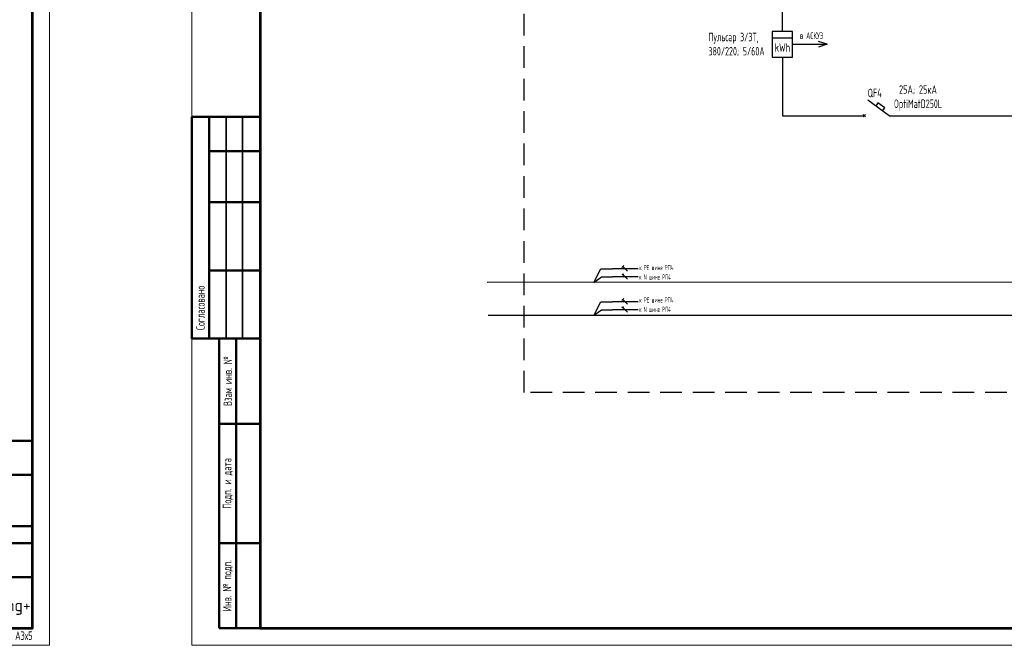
# Model space of a CAD drawing. Header units: millimetres. Extents: x -101899 to 582947, y -77476 to 345289.
# Tile 89 of 100: x 270945 to 299819, y 109348 to 127703. Entities that reach past the tile are written whole.
import ezdxf
from ezdxf.enums import TextEntityAlignment as Align

# ---------------------------------------------------------------- set-up
doc = ezdxf.new("R2010")
doc.units = ezdxf.units.MM
doc.linetypes.add('штриховая2', pattern=[9.525, 6.35, -3.175])
doc.layers.add('A-____-NOTE-TEXT', color=5, linetype='Continuous', lineweight=5, true_color=0x0000ff)
doc.layers.add('pecat', color=7, linetype='Continuous')
doc.layers.add('текст', color=7, linetype='Continuous', lineweight=20)
doc.layers.add('ФОРМАТ', color=7, linetype='Continuous', lineweight=18)
doc.styles.add('$_Electrical_gost', font='cs_gost2304.shx', dxfattribs={"width": 0.8})
doc.styles.add('Electrical_gost', font='cs_gost2304.shx', dxfattribs={"height": 250})
doc.styles.add('ЭН', font='GOST_Common.ttf')

# ---------------------------------------------------------------- blocks, each defined once
blk = doc.blocks.new('А.Майорчиков')
at = {"layer": 'pecat', "color": 0, "linetype": 'ByBlock', "lineweight": -2}
for points in [[(9.15, 0.19), (6.53, 5.2), (2.48, 0.9), (9.34, 2.54), (8.41, 0.28), (10.98, 0.93)], [(4.13, 0.87), (4.88, 0.03), (6.46, 3.37), (6.66, 3.84)], [(7.72, 3.61), (6.35, 0.21), (6.57, 3.01), (6.66, 3.84)], [(7.72, 3.61), (7.56, 0.35), (8.6, 1.07), (9.07, 0.08), (9.15, 0.19)]]:
    blk.add_spline(points, degree=3, dxfattribs=at)
blk = doc.blocks.new('Штамп 3')
at = {"true_color": 0x504d51}
h = blk.add_hatch(color=251, dxfattribs=at)
h.dxf.hatch_style = 1
h.paths.add_polyline_path([(137.54, 10.47, -1.033512), (143.66, 3.22), (144.25, 3.04, 1.014927)])
at = {"true_color": 0x4b2401}
h = blk.add_hatch(color=38, dxfattribs=at)
h.dxf.hatch_style = 1
h.paths.add_polyline_path([(141.51, 8.85), (139.66, 8.38), (139.66, 4.41), (141.51, 4.41)])
at = {"true_color": 0x139b48}
h = blk.add_hatch(color=114, dxfattribs=at)
h.dxf.hatch_style = 1
h.paths.add_polyline_path([(143.68, 9.85), (141.83, 9.38), (141.83, 4.41), (143.68, 4.41)])
at = {"true_color": 0x504d51}
h = blk.add_hatch(color=251, dxfattribs=at)
h.dxf.hatch_style = 1
h.paths.add_polyline_path([(139.35, 8.01), (137.5, 7.53), (137.5, 4.41), (139.35, 4.41)])
at = {"linetype": 'ByBlock', "lineweight": 25}
blk.add_line((135, 0), (135, 0), dxfattribs=at)
at = {"color": 5, "ltscale": 100}
for points in [[(43.28, 27.38, 0.103904), (43.61, 26.69, 0.235071), (44.38, 26.28, 0.161521), (45.57, 26.81, 0.128808), (46.54, 27.99, 0.085182), (46.66, 28.82, 0.175378), (46.38, 29.61, 0.191596), (45.16, 29.94, 0.119018), (43.97, 29.48, 0.027118), (42.7, 28.54, 0.092445), (41.23, 26.84, 0.062634), (40.74, 25.89, 0.335684), (40.97, 25.21, 0.174698), (42.44, 25.15), (44.15, 25.89, 0.034647), (46.69, 27.31), (47.64, 28), (48.92, 29.08), (50.31, 30.49), (47.42, 26.46), (46.54, 25.39), (48.03, 27.11, -0.763325), (48.26, 27.01, -0.065177), (48.21, 26.72), (48.01, 26.02, 0.052351), (49.3, 26.83), (50.32, 27.69, 0.026697), (51.22, 28.47), (52.49, 29.48), (53.41, 30.32), (52.14, 28.45), (50.92, 26.96), (50.06, 25.73), (49.59, 24.51), (50.42, 26.7, -0.553862), (51.03, 26.84, 0.092612), (51.49, 26.49, 0.087518), (52.39, 26.36, 0.069253), (53.77, 26.75), (54.45, 27.11, 0.092964), (55.08, 27.61, 0.484334), (54.76, 28.29, 0.050486), (53.71, 28.47, 0.039715), (52.14, 28.45), (49.26, 28.25), (47.98, 28.16), (43.93, 27.58), (40.97, 26.99), (40.04, 26.73, 0.32462), (39.87, 26.35, 0.275801), (40.35, 26.05), (42.4, 25.92), (46.49, 26.17), (48.37, 26.19), (50.82, 26.22), (52.6, 26.25), (55.53, 26.2)], [(41.88, 27.72, 0.186939), (44.01, 29.4, 0.016559), (42.83, 26.04, -0.458633), (41.69, 25.89, -0.463695), (41.8, 26.56), (43.59, 27.58), (46.05, 29.06)]]:
    blk.add_lwpolyline(points, format="xyb", dxfattribs=at)
at = {"color": 251, "true_color": 0x504d51}
blk.add_lwpolyline([(137.54, 10.47, -1.033512), (143.66, 3.22), (144.25, 3.04, 1.014927), (137.54, 10.47)], format="xyb", dxfattribs=at)
at = {"color": 38, "true_color": 0x4b2401}
blk.add_lwpolyline([(139.66, 4.41), (141.51, 4.41), (141.51, 8.85), (139.66, 8.38)], close=True, dxfattribs=at)
at = {"color": 114, "true_color": 0x139b48}
blk.add_lwpolyline([(141.83, 4.41), (143.68, 4.41), (143.68, 9.85), (141.83, 9.38)], close=True, dxfattribs=at)
at = {"color": 251, "true_color": 0x504d51}
blk.add_lwpolyline([(137.5, 4.41), (139.35, 4.41), (139.35, 8.01), (137.5, 7.53)], close=True, dxfattribs=at)
at = {"layer": 'A-____-NOTE-TEXT'}
for points, knots in [([(48.75, 37.09), (48.7, 37.05), (48.57, 36.95), (48.63, 36.52), (48.59, 36.03), (49.14, 35.51), (49.57, 35.95), (49.51, 36.46), (49.47, 37.89), (49.46, 36.19), (49.63, 35.67), (49.68, 35.38), (49.27, 35.28), (50.23, 36.8), (50.37, 37.75), (50.97, 39.29), (50.92, 41.89), (49.94, 39.75), (50.01, 38.17), (49.88, 35.84), (50.17, 34.09), (50.27, 33.12), (49.99, 32.66), (49.36, 34.06), (49.38, 34.61), (49.34, 35.4), (50.05, 35.34), (50.78, 36.08), (51.39, 37.28), (51.82, 38.53), (52.18, 39.71), (52.33, 40.51), (51.91, 41.77), (51.4, 38.97), (51.25, 37.73), (50.74, 35.55), (50.86, 34.63), (50.91, 34.28)], [0, 0, 0, 0, 0.171393, 0.462094, 1.155737, 1.720369, 2.134476, 2.581555, 3.413728, 4.727463, 4.955197, 5.268252, 5.386123, 5.974734, 8.275816, 9.709852, 11.379458, 12.738559, 14.08585, 16.758326, 19.400492, 19.4584, 19.701898, 20.658885, 22.005926, 22.211787, 22.746414, 23.520346, 25.302356, 26.708962, 27.532365, 28.93512, 29.430518, 30.452004, 33.845551, 35.598043, 36.6598, 36.6598, 36.6598, 36.6598]), ([(44.53, 39.28), (44.49, 39.43), (44.4, 39.78), (44.11, 39.68), (43.84, 39.45), (43.63, 39.23), (43.58, 38.99), (43.67, 38.54), (43.83, 38.88), (43.61, 39.2), (43.45, 39.01), (43.3, 38.55), (43.18, 38.23), (43.08, 37.93), (43.03, 37.52), (42.98, 37.09), (42.91, 36.62), (42.96, 36.22), (43.17, 35.89), (43.48, 35.7), (43.74, 35.95), (43.88, 36.08)], [0, 0, 0, 0, 0.00156145, 0.00237391, 0.00318637, 0.00426225, 0.00533812, 0.00576408, 0.00720477, 0.00786618, 0.00889718, 0.00992817, 0.01103358, 0.01213898, 0.01353242, 0.01492586, 0.01652142, 0.01811698, 0.01894265, 0.01976832, 0.02164005, 0.02164005, 0.02164005, 0.02164005]), ([(44.33, 37.12), (44.34, 36.99), (44.39, 36.61), (44.46, 36.08), (44.5, 35.72), (44.52, 35.51), (44.45, 35.73), (44.39, 36.07), (44.41, 36.29), (44.58, 36.24), (44.82, 36.11), (45.03, 36.08), (45.22, 36.26), (45.35, 36.56), (45.44, 36.91), (45.38, 36.75), (45.33, 36.42), (45.33, 36.24), (45.46, 36.06), (45.66, 35.94), (45.87, 35.9), (46.09, 35.95), (46.27, 36.07), (46.39, 36.24), (46.45, 36.44), (46.49, 36.8), (46.47, 36.56), (46.49, 36.24), (46.53, 36.04), (46.62, 35.87), (46.81, 35.79), (47.06, 35.82), (47.27, 35.92), (47.4, 36.07), (47.48, 36.24), (47.53, 36.42), (47.56, 36.6), (47.58, 36.79), (47.57, 36.99), (47.51, 37.17), (47.4, 37.33), (47.22, 37.47), (47, 37.39), (46.85, 37.11), (46.88, 36.89), (46.89, 36.76)], [0, 0, 0, 0, 0.00129405, 0.00258809, 0.00323512, 0.00420565, 0.00547717, 0.00607914, 0.0066811, 0.00758406, 0.00823518, 0.00880474, 0.0093743, 0.01024675, 0.01089139, 0.01218066, 0.01264098, 0.01336454, 0.01415422, 0.01479727, 0.01544031, 0.01613694, 0.01683356, 0.01735602, 0.01787849, 0.01835135, 0.01966146, 0.0200997, 0.02060927, 0.02137362, 0.02213797, 0.02294275, 0.02354633, 0.0242984, 0.02484929, 0.02540017, 0.02595105, 0.02656826, 0.02718548, 0.0278027, 0.02841992, 0.02901094, 0.02976194, 0.0305756, 0.03182741, 0.03182741, 0.03182741, 0.03182741])]:
    blk.add_open_spline(points, degree=3, knots=knots, dxfattribs=at)
at = {"layer": 'ФОРМАТ', "lineweight": 50}
for p, q in [((10, 55), (10, 30)), ((20, 0), (20, 55)), ((30, 55), (30, 30)), ((40, 0), (40, 55)), ((55, 55), (55, 0)), ((65, 0), (65, 55)), ((65, 45), (185, 45)), ((0, 35), (65, 35)), ((0, 30), (185, 30)), ((135, 30), (135, 0)), ((150, 15), (150, 30)), ((164.88, 30), (164.88, 15)), ((135, 25), (185, 25)), ((65, 15), (185, 15))]:
    blk.add_line(p, q, dxfattribs=at)
at = {"layer": 'ФОРМАТ', "lineweight": 30}
for p, q in [((0, 50), (65, 50)), ((0, 45), (65, 45)), ((0, 40), (65, 40)), ((0, 25), (65, 25)), ((0, 20), (65, 20)), ((0, 15), (65, 15)), ((0, 10), (65, 10)), ((0, 5), (65, 5))]:
    blk.add_line(p, q, dxfattribs=at)
at = {"layer": 'ФОРМАТ', "lineweight": 15}
blk.add_line((150, 30), (135, 30), dxfattribs=at)
at = {"layer": 'ФОРМАТ', "lineweight": 50}
blk.add_lwpolyline([(185, 0), (0, 0), (0, 55), (185, 55)], close=True, dxfattribs=at)
at = {"color": 5, "ltscale": 100, "xscale": 0.96, "yscale": 0.96, "zscale": 0.96}
for p in [(40.23, 20), (40.23, 5)]:
    blk.add_blockref('А.Майорчиков', p, dxfattribs=at)
at = {"insert": (147.49, 8.5), "char_height": 3.5, "attachment_point": 1, "style": 'ЭН'}
blk.add_mtext('AAA engineering+', dxfattribs=at)
at = {"layer": 'текст', "char_height": 2.5, "style": '$_Electrical_gost'}
for s, insert, width, attachment_point in [('{\\H1.125x;ГКО-497/21-ЭОМ-0}', (113.3, 50), 34.3745, 4), ('Многофункциональный гостиничный комплекс\\Pс подземным паркингом, расположенный\\Pпо адресу: г. Москва, ЮЗАО, ул. Наметкина, вл. 10', (125, 37.5), 109.4637, 5), ('-', (14.48, 39.38), 2.8011, 1), ('Зам.', (22.74, 37.41), 5.9535, 4), ('{\\W0.7;0-16/10}', (31.1, 37.51), 7.9811, 4), ('Изм.', (5, 32.5), 10, 5), ('{\\T0.9;Кол.уч.}', (15, 32.5), 10, 5), ('{\\T0.9;Листов}', (25, 32.5), 10, 5), ('№док.', (35, 32.5), 10, 5), ('Подп.', (47.5, 32.5), 15, 5), ('Дата', (60, 32.5), 10, 5), (' Разраб', (0, 27.5), 20, 4), (' Калутов', (20, 27.5), 20, 4), ('Стадия', (142.5, 27.5), 15, 5), ('Лист', (157.5, 27.5), 15, 5), ('Листов', (174.63, 27.37), 20, 5), ('{\\W0.9;12.23}', (60, 27.5), 10, 5), ('Электрическое освещение, силовое электрооборудование,\\Pзаземление', (100, 22.58), 70, 5), (' Проверил', (0, 22.5), 20, 4), ('{\\W0.9;12.23}', (60, 22.5), 10, 5), (' Майорчиков', (20, 22.5), 20, 4), ('Р', (142.5, 20), 15, 5), (' Н. контр', (0, 7.5), 20, 4), ('{\\W0.9;12.23}', (60, 7.5), 10, 5), (' Майорчиков', (20, 7.5), 20, 4)]:
    blk.add_mtext(s, dxfattribs=dict(at, insert=insert, width=width, attachment_point=attachment_point))
at = {"layer": 'текст', "char_height": 2.5, "attachment_point": 1, "style": '$_Electrical_gost'}
for s, width, insert in [('\\pxsm1.5;5', 2.5, (4.66, 38.96)), ('\\pxsm1.5;10.24', 5.8481, (57.1, 39.14))]:
    blk.add_mtext_dynamic_manual_height_columns(s, width=width, gutter_width=1000, heights=[0], dxfattribs=dict(at, insert=insert))
blk = doc.blocks.new('*U158')
at = {"layer": 'ФОРМАТ', "lineweight": 50}
for p, q in [((5, 155), (5, 90)), ((5, 145), (20, 145)), ((5, 130), (20, 130)), ((5, 110), (20, 110)), ((8, 65), (8, 90)), ((13, 5), (13, 90)), ((8, 30), (8, 65)), ((8, 65), (20, 65)), ((8, 5), (8, 30)), ((8, 30), (20, 30)), ((20, 5), (8, 5))]:
    blk.add_line(p, q, dxfattribs=at)
at = {"layer": 'ФОРМАТ', "lineweight": 35}
for p, q in [((10, 155), (10, 90)), ((14.84, 155), (14.84, 90)), ((8, 90), (20, 90)), ((8, 90), (20, 90))]:
    blk.add_line(p, q, dxfattribs=at)
at = {"layer": 'ФОРМАТ'}
blk.add_lwpolyline([(1485, 420), (1485, 0), (0, 0), (0, 420)], close=True, dxfattribs=at)
at = {"layer": 'ФОРМАТ', "lineweight": 53}
blk.add_lwpolyline([(20, 415), (20, 5), (1480, 5), (1480, 415)], close=True, dxfattribs=at)
at = {"layer": 'ФОРМАТ', "lineweight": 50}
blk.add_lwpolyline([(20, 90), (0, 90), (0, 155), (20, 155)], dxfattribs=at)
at = {"layer": 'ФОРМАТ', "lineweight": 15, "char_height": 2.5, "rotation": 90, "style": '$_Electrical_gost'}
for s, insert, width, attachment_point in [('\\pxl1,t1;Согласовано', (2.5, 90), 65, 4), ('Взам инв. №', (10.5, 77.5), 25, 5), ('Подп. и дата', (10.5, 47.5), 35, 5), ('Инв. № подп.', (10.5, 17.5), 25, 5)]:
    blk.add_mtext(s, dxfattribs=dict(at, insert=insert, width=width, attachment_point=attachment_point))
at = {"layer": 'ФОРМАТ', "lineweight": 15, "insert": (1480, 2.5), "char_height": 2.5, "width": 50, "attachment_point": 6, "style": '$_Electrical_gost'}
blk.add_mtext('\\pxi2;Формат А3х5', dxfattribs=at)
blk = doc.blocks.new('*U13')
h = blk.add_hatch(color=256)
h.dxf.hatch_style = 1
h.paths.add_polyline_path([(0.86, 0.71, 1), (0.56, 0.71, 1)])
h = blk.add_hatch(color=256)
h.dxf.hatch_style = 1
h.paths.add_polyline_path([(0.86, 0.71, 1), (0.56, 0.71, 1)])
for p, q in [((0, -3.75), (0, 3.75)), ((-0.71, -0.71), (0.71, 0.71))]:
    blk.add_line(p, q)
blk.add_circle((0.71, 0.71), 0.15)
blk.add_circle((0.71, 0.71), 0.15)
blk = doc.blocks.new('*U12')
for p, q in [((0, -3.75), (0, 3.75)), ((-0.71, -0.71), (0.71, 0.71)), ((0.99, 0.42), (0.42, 0.99))]:
    blk.add_line(p, q)

msp = doc.modelspace()

# ---------------------------------------------------------------- linework, layer by layer
at = {"linetype": 'штриховая2', "ltscale": 100}
for p, q in [((285737.2, 116764), (285737.2, 135935.2)), ((399903.5, 116763.9), (285737.2, 116764))]:
    msp.add_line(p, q, dxfattribs=at)
for p, q in [((293013, 127171.9), (293612.9, 127171.9)), ((296442, 124883.2), (295813.3, 125338.5)), ((295747.2, 124918.5), (295676.5, 124847.8)), ((295676.5, 124918.5), (295747.2, 124847.8))]:
    msp.add_line(p, q)
for points in [[(293312.9, 127360.9), (293312.9, 129050.2)], [(294624.4, 126981.3), (294372.3, 127064.9)], [(293612.9, 126981.3), (294624.4, 126981.3)], [(294624.4, 126981.3), (294372.3, 126897.7)], [(293312.9, 126601.7), (293312.9, 124883.2), (295711.9, 124883.2)], [(296245.5, 125025.4), (296311.8, 125118.2), (296114.5, 125259.2), (296048.5, 125168.1)], [(296442, 124883.2), (335941.8, 124883.2), (336318, 124002.2)], [(287781.7, 119995.1), (287982.5, 120393.6), (288327.4, 120393.6)], [(287781.7, 119996.7), (288009.8, 120159.6), (288327.4, 120159.6)], [(335139.1, 120001.1), (284654.7, 119995.2)], [(287781.7, 119027.8), (287982.5, 119426.3), (288327.4, 119426.3)], [(337496.8, 119027.6), (284680.8, 119027.9)], [(287781.7, 119029.4), (288009.8, 119192.4), (288327.4, 119192.4)]]:
    msp.add_lwpolyline(points)
msp.add_lwpolyline([(293612.9, 127360.9), (293013, 127360.9), (293013, 126601.7), (293612.9, 126601.7)], close=True)

# ---------------------------------------------------------------- block references
at = {"color": 114, "true_color": 0x139b48, "xscale": 100, "yscale": 100, "zscale": 100}
for name, p in [('*U158', (123321.7, 109347.8)), ('*U158', (275997.4, 109347.8)), ('Штамп 3', (252821.7, 109847.8))]:
    msp.add_blockref(name, p, dxfattribs=at)
at = {"xscale": 100, "yscale": 100, "zscale": 100, "rotation": 90.00000000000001}
for name, p in [('*U12', (288702.4, 120393.6)), ('*U13', (288702.4, 120159.6)), ('*U12', (288702.4, 119426.3)), ('*U13', (288702.4, 119192.4))]:
    msp.add_blockref(name, p, dxfattribs=at)

# ---------------------------------------------------------------- texts
at = {"style": 'Electrical_gost', "width": 0.8, "flags": 8}
msp.add_attdef('QF4', text='QF1', height=250, dxfattribs=at).set_placement((296225.5, 125552.9), align=Align.MIDDLE_RIGHT)
at = {"layer": 'текст', "style": '$_Electrical_gost'}
for s, insert, char_height, width, attachment_point in [('{\\W0.7;в АСКУЭ}', (294167.2, 127232.9), 200, 861.614, 5), ('{\\W0.7;Пульсар 3/3Т, \\P380/220; 5/60А}', (291142.4, 126976.1), 250, 1833.312, 4), ('25А; 25кА\\P{\\W0.7;OptiMatD250L}', (297287.5, 125407.4), 250, 1558.371, 5), ('{\\W0.7;к РЕ шине РП4}', (290115.2, 120429.3), 150, 1085.038, 6), ('{\\W0.7;к N шине РП4}', (290039, 120153.2), 150, 1038.717, 6), ('{\\W0.7;к РЕ шине РП4}', (290115.2, 119479.9), 150, 1085.038, 6), ('{\\W0.7;к N шине РП4}', (290039, 119203.9), 150, 1038.717, 6)]:
    msp.add_mtext(s, dxfattribs=dict(at, insert=insert, char_height=char_height, width=width, attachment_point=attachment_point))
at = {"layer": 'текст', "insert": (293312.9, 126886.8), "char_height": 250, "attachment_point": 5, "style": '$_Electrical_gost'}
msp.add_mtext('{\\W0.8;kWh}', dxfattribs=at)

doc.saveas('drawing.dxf')
